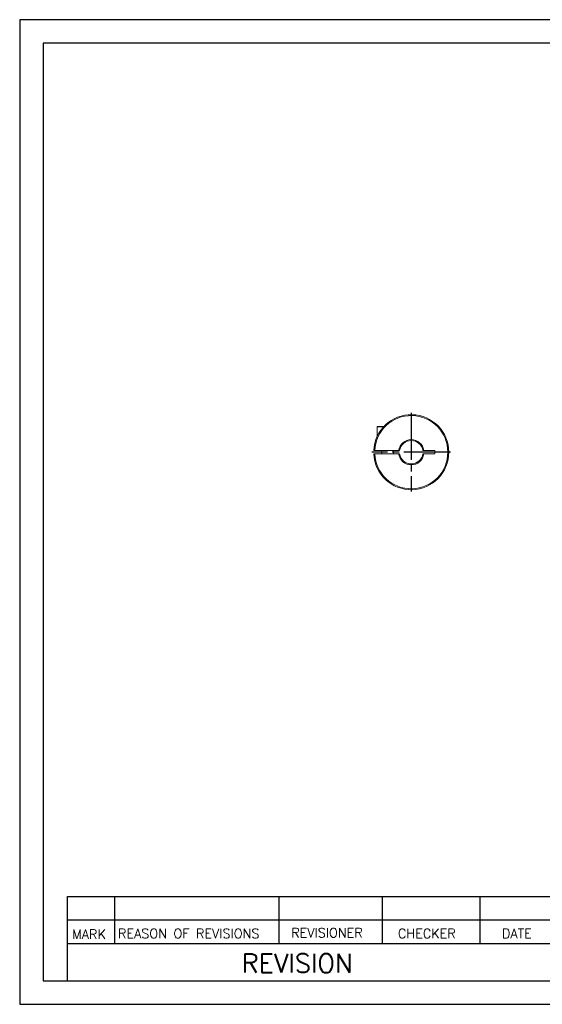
# Model space of a CAD drawing. Extents: x 10 to 307, y 10 to 220.
# Tile 1 of 5: x 10 to 121, y 10 to 220. Entities that reach past the tile are written whole.
import ezdxf

# ---------------------------------------------------------------- set-up
doc = ezdxf.new("R2010")
doc.units = 0
doc.header["$LTSCALE"] = 0.5
doc.header["$MEASUREMENT"] = 0
doc.linetypes.add('CENTER', pattern=[27, 20, -2, 3, -2])
doc.layers.get('0').update_dxf_attribs({"linetype": 'CONTINUOUS'})
doc.styles.get("Standard").update_dxf_attribs({"font": 'romans.shx', "bigfont": 'whgtxt.shx'})

msp = doc.modelspace()

# ---------------------------------------------------------------- linework, layer by layer
for p, q in [((307, 220), (10, 220)), ((10, 220), (10, 10)), ((302, 215), (15, 215)), ((15, 215), (15, 15)), ((20.1963, 15), (20.1963, 33)), ((20.1963, 33), (125, 33)), ((30.1963, 33), (30.1963, 23)), ((65.2416, 33), (65.2416, 23)), ((87.2739, 33), (87.2739, 23)), ((108.0991, 33), (108.0991, 23)), ((20.1963, 28), (125, 28)), ((20.1963, 23), (125, 23)), ((15, 15), (302, 15)), ((10, 10), (307, 10))]:
    msp.add_line(p, q)
at = {"color": 1, "linetype": 'CENTER'}
for p, q in [((93.4955, 136.1548), (93.4955, 119.3548)), ((101.8955, 127.7548), (85.0963, 127.7548))]:
    msp.add_line(p, q, dxfattribs=at)
at = {"color": 7, "linetype": 'Continuous', "lineweight": 15}
for p, q in [((86.2455, 133.1298), (86.2455, 131.1368)), ((87.5702, 133.1298), (86.2455, 133.1298)), ((85.5032, 128.1048), (85.7034, 128.1048)), ((85.7034, 128.1048), (90.8183, 128.1048)), ((87.2455, 128.1048), (87.2455, 127.4048)), ((89.7455, 127.4048), (89.7455, 128.1048)), ((91.0202, 128.1048), (90.8183, 128.1048)), ((96.1728, 128.1048), (95.9709, 128.1048)), ((98.4955, 128.1048), (96.1728, 128.1048)), ((98.4955, 128.1048), (98.4955, 127.4048)), ((85.7034, 127.4048), (85.5032, 127.4048)), ((90.8183, 127.4048), (85.7034, 127.4048)), ((90.8183, 127.4048), (91.0202, 127.4048)), ((96.1728, 127.4048), (95.9709, 127.4048)), ((96.1728, 127.4048), (98.4955, 127.4048))]:
    msp.add_line(p, q, dxfattribs=at)
for centre, radius, start, end in [((93.4955, 127.7548), 8, 182.507491, 177.492509), ((93.4955, 127.7548), 7.8, 182.571828, 177.428172), ((86.3705, 133.1298), 0.125, 90, 180), ((93.4955, 127.7548), 2.7, 7.448191, 172.551809), ((93.4955, 127.7548), 2.5, 8.047846, 171.952154), ((93.4955, 127.7548), 2.7, 187.448191, 352.551809), ((93.4955, 127.7548), 2.5, 188.047846, 351.952154)]:
    msp.add_arc(centre, radius, start, end, dxfattribs=at)
msp.add_open_spline([(87.6937, 133.2548), (87.6334, 133.2548), (87.507, 133.2548), (87.3265, 133.2548), (87.1515, 133.2548), (86.9903, 133.2548), (86.8442, 133.2548), (86.7158, 133.2548), (86.6063, 133.2548), (86.5094, 133.2548), (86.4319, 133.2548), (86.3799, 133.2548), (86.3737, 133.2548), (86.3705, 133.2548)], degree=3, knots=[0, 0, 0, 0, 0.07821966, 0.16406225, 0.24985137, 0.33650081, 0.42330889, 0.50915147, 0.59494058, 0.68158991, 0.78810341, 0.89367334, 1, 1, 1, 1], dxfattribs=at)

# ---------------------------------------------------------------- texts
for s, height, p in [('MARK', 2, (21.1824, 23.9345)), ('REASON OF REVISIONS', 2, (30.9592, 24.0975)), ('REVISIONER', 2, (67.9048, 24.2605)), ('CHECKER', 2, (90.6455, 24.0975)), ('DATE', 2, (112.8572, 24.0975)), ('REVISION', 4, (57.354, 16.762))]:
    msp.add_text(s, height=height).set_placement(p)

doc.saveas('drawing.dxf')
